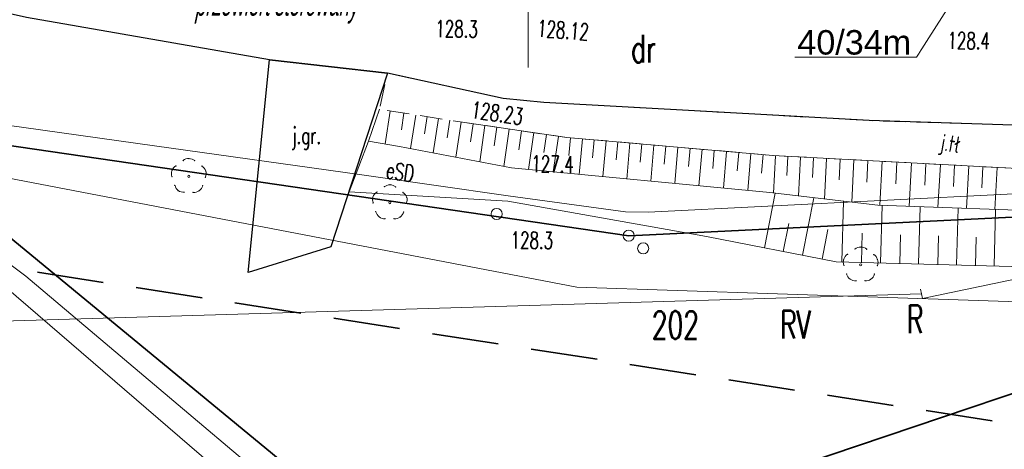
# Model space of a CAD drawing. Header units: metres. Extents: x 6496648 to 6497944, y 5962794 to 5963351.
# Tile 42 of 91: x 6497177 to 6497221, y 5963030 to 5963050. Entities that reach past the tile are written whole.
import ezdxf
from ezdxf import colors
from ezdxf.entities.mleader import LeaderData, LeaderLine
from ezdxf.math import Vec2, Vec3

# ---------------------------------------------------------------- set-up
doc = ezdxf.new("R2010")
doc.units = ezdxf.units.M
doc.header["$MEASUREMENT"] = 0
doc.linetypes.add('L_0_04', pattern=[1.5, 1, -0.5])
doc.layers.get('0').update_dxf_attribs({"color": 8, "linetype": 'CONTINUOUS', "lineweight": 13})
doc.layers.get('DEFPOINTS').update_dxf_attribs({"linetype": 'CONTINUOUS', "lineweight": 0})
for name, color, linetype, lineweight in [('000_INNE__NIEZYDENTYFIKOWANE_', 8, 'CONTINUOUS', 13), ('209_OPIS_KONTURU_KLASYFIKACYJNEGO', 8, 'CONTINUOUS', 13), ('210_OZNACZENIE_UzYTKU', 8, 'CONTINUOUS', 13), ('211_NR_DZIAlKI', 7, 'CONTINUOUS', 25), ('217_GRANICA_KONTURU_KLASYFIKCYJNEGO', 8, 'CONTINUOUS', 13), ('218_GRANICA_UzYTKU', 8, 'CONTINUOUS', 13), ('219_LINIA_GRANICY', 3, 'CONTINUOUS', 35), ('CHODNIK__POWIERZCHNIA_', 8, 'L_0_04', 13), ('CHODNIK__POWIERZCHNIA__ATR17', 8, 'CONTINUOUS', 13), ('drzewo_lisciaste__punkt_', 8, 'CONTINUOUS', 13), ('E_proj_opisy_ośw', 1, 'CONTINUOUS', 13), ('E_proj_osłona r. opis_obw. 200', 166, 'CONTINUOUS', 9), ('JEZDNIA__POWIERZCHNIA_', 8, 'CONTINUOUS', 25), ('JEZDNIA__POWIERZCHNIA__ATR17', 8, 'CONTINUOUS', 13), ('PRZEWoD_ELEKTROENERGETYCZNY__LINIA_', 1, 'CONTINUOUS', 13), ('PRZEWoD_ELEKTROENERGETYCZNY__LINIA__ATR1', 1, 'CONTINUOUS', 13), ('PRZEWoD_KANALIZACYJNY__LINIA_', 36, 'CONTINUOUS', 13), ('PRZEWoD_TELEKOMUNIKACYJNY__LINIA_', 30, 'CONTINUOUS', 13), ('PRZEWoD_WODOCIaGOWY__LINIA_', 5, 'CONTINUOUS', 13), ('PUNKT_WYSOKOsCIOWY_NATURALNY_ATR2', 8, 'CONTINUOUS', 13), ('PUNKT_WYSOKOsCIOWY_SZTUCZNY_ATR2', 8, 'CONTINUOUS', 13), ('siatka', 8, 'CONTINUOUS', 13), ('SKARPA_NIEUMOCNIONA__POWIERZCHNIA_', 8, 'CONTINUOUS', 13), ('slup__punkt_', 8, 'CONTINUOUS', 13), ('ZAKRES', 190, 'L_0_04', 35)]:
    doc.layers.add(name, color=color, linetype=linetype, lineweight=lineweight)
doc.styles.add('Andy', font='arial.ttf', dxfattribs={"height": 2})
doc.styles.get("Standard").update_dxf_attribs({"font": 'simplex.shx'})

# ---------------------------------------------------------------- blocks, each defined once
blk = doc.blocks.new('GRT')
at = {"color": 0, "linetype": 'Continuous', "lineweight": 18}
blk.add_circle((0, 0), 0.5, dxfattribs=at)
blk = doc.blocks.new('_Oblique')
at = {"color": 0, "linetype": 'ByBlock', "lineweight": -2}
blk.add_line((-0.5, -0.5), (0.5, 0.5), dxfattribs=at)

msp = doc.modelspace()

# ---------------------------------------------------------------- linework, layer by layer
at = {"layer": '000_INNE__NIEZYDENTYFIKOWANE_', "flags": 128}
for points in [[(6497193.79, 5963045.54), (6497193.56, 5963044.06)], [(6497194.41, 5963045.45), (6497194.3, 5963044.7)], [(6497194.94, 5963045.36), (6497194.7, 5963043.85)], [(6497195.45, 5963045.29), (6497195.33, 5963044.52)], [(6497195.96, 5963045.21), (6497195.72, 5963043.66)], [(6497196.47, 5963045.13), (6497196.35, 5963044.34)], [(6497196.99, 5963045.04), (6497196.75, 5963043.46)], [(6497197.52, 5963044.97), (6497197.4, 5963044.16)], [(6497198.05, 5963044.89), (6497197.82, 5963043.26)], [(6497198.59, 5963044.81), (6497198.47, 5963043.98)], [(6497199.14, 5963044.73), (6497198.9, 5963043.05)], [(6497199.7, 5963044.65), (6497199.58, 5963043.8)], [(6497200.26, 5963044.57), (6497200.02, 5963042.91)], [(6497200.82, 5963044.48), (6497200.7, 5963043.67)], [(6497201.37, 5963044.4), (6497201.13, 5963042.8)], [(6497201.9, 5963044.34), (6497201.83, 5963043.54)], [(6497202.44, 5963044.29), (6497202.3, 5963042.69)], [(6497202.97, 5963044.24), (6497202.9, 5963043.44)], [(6497203.51, 5963044.2), (6497203.37, 5963042.59)], [(6497204.04, 5963044.15), (6497203.97, 5963043.34)], [(6497204.58, 5963044.1), (6497204.44, 5963042.48)], [(6497205.12, 5963044.06), (6497205.05, 5963043.24)], [(6497205.66, 5963044.01), (6497205.52, 5963042.38)], [(6497206.2, 5963043.96), (6497206.13, 5963043.15)], [(6497206.74, 5963043.91), (6497206.6, 5963042.28)], [(6497207.29, 5963043.87), (6497207.22, 5963043.05)], [(6497207.83, 5963043.82), (6497207.69, 5963042.17)], [(6497208.38, 5963043.77), (6497208.31, 5963042.95)], [(6497208.93, 5963043.72), (6497208.79, 5963042.07)], [(6497209.48, 5963043.67), (6497209.41, 5963042.85)], [(6497210.03, 5963043.63), (6497209.89, 5963041.96)], [(6497210.58, 5963043.58), (6497210.51, 5963042.75)], [(6497211.14, 5963043.53), (6497211.05, 5963041.85)], [(6497211.7, 5963043.5), (6497211.65, 5963042.64)], [(6497212.27, 5963043.47), (6497212.18, 5963041.72)], [(6497212.85, 5963043.44), (6497212.8, 5963042.55)], [(6497213.44, 5963043.41), (6497213.35, 5963041.58)], [(6497214.05, 5963043.38), (6497214, 5963042.44)], [(6497214.67, 5963043.34), (6497214.57, 5963041.44)], [(6497215.3, 5963043.31), (6497215.25, 5963042.34)], [(6497215.94, 5963043.28), (6497215.84, 5963041.3)], [(6497216.6, 5963043.24), (6497216.55, 5963042.26)], [(6497217.26, 5963043.21), (6497217.15, 5963041.25)], [(6497217.91, 5963043.17), (6497217.86, 5963042.2)], [(6497218.56, 5963043.14), (6497218.45, 5963041.2)], [(6497219.2, 5963043.1), (6497219.15, 5963042.14)], [(6497219.84, 5963043.07), (6497219.74, 5963041.16)], [(6497220.48, 5963043.03), (6497220.43, 5963042.09)], [(6497221.12, 5963043), (6497221.01, 5963041.11)], [(6497210.64, 5963039.39), (6497211.12, 5963041.84)], [(6497212.36, 5963039.06), (6497212.86, 5963041.64)], [(6497214.13, 5963038.75), (6497214.2, 5963041.48)], [(6497215.87, 5963038.71), (6497215.94, 5963041.29)], [(6497217.58, 5963038.66), (6497217.65, 5963041.23)], [(6497219.29, 5963038.62), (6497219.36, 5963041.17)], [(6497220.99, 5963038.57), (6497221.05, 5963041.11)], [(6497211.49, 5963039.22), (6497211.74, 5963040.48)], [(6497213.24, 5963038.88), (6497213.5, 5963040.21)], [(6497215.01, 5963038.73), (6497215.04, 5963040.05)], [(6497216.73, 5963038.68), (6497216.76, 5963039.97)], [(6497218.44, 5963038.64), (6497218.47, 5963039.92)], [(6497220.14, 5963038.59), (6497220.17, 5963039.87)]]:
    msp.add_lwpolyline(points, dxfattribs=at)
at = {"layer": '217_GRANICA_KONTURU_KLASYFIKCYJNEGO', "flags": 128}
for points in [[(6497204.53, 5963039.93), (6497170.56, 5963044.87)], [(6497170.56, 5963044.87), (6497195.83, 5963024.07)], [(6497245.24, 5963041.9), (6497204.53, 5963039.93)], [(6497195.83, 5963024.07), (6497245.32, 5963040.75)]]:
    msp.add_lwpolyline(points, dxfattribs=at)
at = {"layer": '218_GRANICA_UzYTKU', "flags": 128}
for points in [[(6497170.56, 5963044.87), (6497204.53, 5963039.93)], [(6497195.83, 5963024.07), (6497170.56, 5963044.87)], [(6497204.53, 5963039.93), (6497245.24, 5963041.9)], [(6497195.83, 5963024.07), (6497245.32, 5963040.75)]]:
    msp.add_lwpolyline(points, dxfattribs=at)
at = {"layer": '219_LINIA_GRANICY', "flags": 128}
for points in [[(6497204.53, 5963039.93), (6497170.56, 5963044.87)], [(6497195.83, 5963024.07), (6497170.56, 5963044.87)], [(6497245.24, 5963041.9), (6497204.53, 5963039.93)], [(6497245.32, 5963040.75), (6497195.83, 5963024.07)]]:
    msp.add_lwpolyline(points, dxfattribs=at)
at = {"layer": 'CHODNIK__POWIERZCHNIA_', "flags": 128}
msp.add_lwpolyline([(6497416.61, 5963090.84), (6497406.21, 5963087.09), (6497383.87, 5963079.12), (6497365.67, 5963072.48), (6497348.08, 5963065.95), (6497341.42, 5963063.65), (6497336.72, 5963061.9), (6497328.2, 5963058.94), (6497320.42, 5963056.12), (6497307.78, 5963052.94), (6497288.44, 5963048.12), (6497270.47, 5963045.21), (6497267.4, 5963044.84), (6497259.42, 5963044.17), (6497252.1, 5963043.54), (6497245.72, 5963043.21), (6497232.8, 5963042.6), (6497224.86, 5963042.8), (6497211.02, 5963043.54), (6497201.74, 5963044.35), (6497197.15, 5963045.02), (6497193.3, 5963045.62), (6497193.66, 5963047.24), (6497198.88, 5963046.11), (6497200.71, 5963045.93), (6497215.35, 5963045.11), (6497237.57, 5963044.4), (6497245.86, 5963044.71), (6497250.99, 5963045.15), (6497270.38, 5963046.97), (6497289.33, 5963050.32), (6497307.6, 5963054.69), (6497322.17, 5963058.51), (6497327.62, 5963060.58), (6497335.93, 5963063.44), (6497340.19, 5963065.02), (6497347.45, 5963067.64), (6497364.96, 5963074.06), (6497383.23, 5963080.72), (6497420.8, 5963094.41)], dxfattribs=at)
at = {"layer": 'drzewo_lisciaste__punkt_'}
for centre in [(6497184.72, 5963042.6), (6497193.77, 5963041.42), (6497214.97, 5963038.62)]:
    msp.add_circle(centre, 0.05, dxfattribs=at)
for centre, radius, start, end in [((6497184.719, 5963042.954), 0.447, 52.307, 125.7822), ((6497184.353, 5963042.722), 0.413, 121.8446, 200.7278), ((6497185.119, 5963042.725), 0.382, 335.3203, 60.0816), ((6497184.438, 5963042.219), 0.326, 184.7322, 282.4373), ((6497184.937, 5963042.301), 0.431, 266.9911, 343.1552), ((6497193.369, 5963041.561), 0.375, 118.9525, 205.1679), ((6497193.779, 5963041.827), 0.393, 48.7599, 131.5359), ((6497194.203, 5963041.559), 0.344, 330.9768, 63.7616), ((6497193.561, 5963041.119), 0.434, 194.6259, 270.2201), ((6497193.985, 5963041.107), 0.421, 267.1512, 345.0564), ((6497214.979, 5963038.983), 0.437, 52.6646, 127.6243), ((6497214.612, 5963038.745), 0.421, 123.2178, 200.7296), ((6497215.296, 5963038.722), 0.458, 341.9507, 53.4959), ((6497214.758, 5963038.339), 0.448, 197.238, 270.6773), ((6497215.213, 5963038.288), 0.389, 263.0335, 346.7123)]:
    msp.add_arc(centre, radius, start, end, dxfattribs=at)
for p in [(6497184.47, 5963043.31), (6497184.73, 5963043.4), (6497184.99, 5963043.3), (6497183.96, 5963042.85), (6497184.14, 5963043.07), (6497185.31, 5963043.06), (6497185.48, 5963042.84), (6497183.97, 5963042.58), (6497185.47, 5963042.56), (6497184.09, 5963042.19), (6497184.24, 5963041.96), (6497184.51, 5963041.88), (6497184.91, 5963041.88), (6497185.18, 5963041.95), (6497185.34, 5963042.18), (6497193.19, 5963041.89), (6497193.52, 5963042.13), (6497193.78, 5963042.22), (6497194.04, 5963042.12), (6497194.36, 5963041.88), (6497193.01, 5963041.67), (6497193.02, 5963041.4), (6497194.52, 5963041.38), (6497194.53, 5963041.66), (6497193.14, 5963041.01), (6497194.39, 5963041), (6497193.29, 5963040.78), (6497193.56, 5963040.7), (6497193.96, 5963040.7), (6497194.23, 5963040.77), (6497214.72, 5963039.33), (6497214.98, 5963039.42), (6497215.24, 5963039.32), (6497214.21, 5963038.87), (6497214.39, 5963039.09), (6497215.56, 5963039.08), (6497215.73, 5963038.86), (6497214.22, 5963038.6), (6497215.72, 5963038.58), (6497214.34, 5963038.21), (6497214.49, 5963037.98), (6497214.76, 5963037.9), (6497215.16, 5963037.9), (6497215.43, 5963037.97), (6497215.59, 5963038.2)]:
    msp.add_point(p, dxfattribs=at)
at = {"layer": 'JEZDNIA__POWIERZCHNIA_', "flags": 128}
for points in [[(6497307.6, 5963054.69), (6497289.33, 5963050.32), (6497270.38, 5963046.97), (6497250.99, 5963045.15), (6497245.86, 5963044.71), (6497237.57, 5963044.4), (6497215.35, 5963045.11), (6497200.71, 5963045.93), (6497198.88, 5963046.11), (6497193.66, 5963047.24), (6497188.36, 5963047.84), (6497177.41, 5963049.74), (6497166.43, 5963052.2), (6497149.52, 5963057.11), (6497145.48, 5963058.34), (6497137.02, 5963060.88), (6497131.49, 5963062.52), (6497115.75, 5963068.44), (6497092.95, 5963077.46), (6497075.74, 5963084.32), (6497062.13, 5963090.14)], [(6497187.39, 5963038.27), (6497188.36, 5963047.84)], [(6497188.36, 5963047.84), (6497193.66, 5963047.24)], [(6497193.66, 5963047.24), (6497191.12, 5963039.43)], [(6497191.12, 5963039.43), (6497187.39, 5963038.27)]]:
    msp.add_lwpolyline(points, dxfattribs=at)
at = {"layer": 'PRZEWoD_ELEKTROENERGETYCZNY__LINIA_', "flags": 128}
msp.add_lwpolyline([(6497252.01, 5963035.84), (6497251.86, 5963035.97), (6497251.33, 5963042.12), (6497242.9, 5963042.88), (6497226.96, 5963042.07), (6497205.41, 5963040.99), (6497204.38, 5963041.01), (6497199.1, 5963041.73), (6497192.41, 5963042.69), (6497183.17, 5963043.98), (6497171.39, 5963045.63), (6497169.28, 5963046.44), (6497155.39, 5963051.52), (6497145.43, 5963054.87)], dxfattribs=at)
at = {"layer": 'PRZEWoD_KANALIZACYJNY__LINIA_', "flags": 128}
msp.add_lwpolyline([(6497242.89, 5962995.59), (6497237.06, 5962995.11), (6497229.8, 5962996.03), (6497222.52, 5962998.61), (6497217.69, 5963002.2), (6497193.53, 5963022.93), (6497176.51, 5963037.58), (6497165.86, 5963045.88), (6497161.57, 5963050.12), (6497161.07, 5963050.78), (6497141.9, 5963057.15), (6497127.09, 5963061.96), (6497115.01, 5963065.87), (6497082.81, 5963079.21), (6497039.28, 5963096.48)], dxfattribs=at)
at = {"layer": 'PRZEWoD_TELEKOMUNIKACYJNY__LINIA_', "flags": 128}
msp.add_lwpolyline([(6496774.9, 5963201.17), (6496800.16, 5963191.52), (6496821.21, 5963183.45), (6496844.18, 5963174.49), (6496883.32, 5963159.12), (6496886.75, 5963159.1), (6496905.28, 5963150.99), (6497034.08, 5963099.85), (6497081.01, 5963081.42), (6497114.42, 5963068.68), (6497140.82, 5963058.78), (6497145.99, 5963055.02), (6497153.66, 5963050.85), (6497172.46, 5963043.32), (6497202.19, 5963037.61), (6497238.33, 5963036.41), (6497238.76, 5963032.02), (6497245.27, 5963032.35), (6497261.71, 5963034.62), (6497300.12, 5963040.13)], dxfattribs=at)
at = {"layer": 'PRZEWoD_WODOCIaGOWY__LINIA_', "flags": 128}
msp.add_lwpolyline([(6497030.39, 5963101.05), (6497083.14, 5963080.09), (6497115.25, 5963066.66), (6497127.21, 5963062.69), (6497142.2, 5963057.92), (6497161.35, 5963051.48), (6497162.19, 5963050.87), (6497166.75, 5963046.04), (6497177.38, 5963038.11), (6497194.48, 5963023.68), (6497218.23, 5963002.93), (6497223.04, 5962999.58), (6497230.06, 5962996.85), (6497237.06, 5962996.03), (6497244.36, 5962996.55)], dxfattribs=at)
at = {"layer": 'siatka', "flags": 128}
msp.add_lwpolyline([(6497200, 5963047.5), (6497200, 5963052.5)], dxfattribs=at)
at = {"layer": 'SKARPA_NIEUMOCNIONA__POWIERZCHNIA_', "flags": 128}
for points in [[(6497197.15, 5963045.02), (6497201.74, 5963044.35), (6497211.02, 5963043.54), (6497224.86, 5963042.8), (6497232.8, 5963042.6), (6497245.58, 5963043.2), (6497252.1, 5963043.54), (6497267.4, 5963044.84), (6497270.47, 5963045.21), (6497288.44, 5963048.12), (6497307.78, 5963052.94)], [(6497300.09, 5963049.14), (6497288.6, 5963046.26), (6497267.53, 5963043.48), (6497251.67, 5963041.85), (6497249.52, 5963041.71), (6497246.04, 5963041.43), (6497241.93, 5963041.29), (6497232.47, 5963040.71), (6497215.75, 5963041.3), (6497210.88, 5963041.87), (6497199.25, 5963042.98), (6497194.2, 5963043.95), (6497192.81, 5963044.19), (6497193.3, 5963045.62)], [(6497246.04, 5963041.43), (6497245.22, 5963037.92), (6497243.6, 5963037.89), (6497238.71, 5963038.1), (6497213.87, 5963038.76), (6497208.03, 5963039.9), (6497199.09, 5963041.49), (6497191.94, 5963041.9), (6497192.81, 5963044.19), (6497194.2, 5963043.95), (6497199.25, 5963042.98), (6497210.88, 5963041.87), (6497215.75, 5963041.3), (6497232.47, 5963040.71), (6497241.93, 5963041.29)]]:
    msp.add_lwpolyline(points, dxfattribs=at)
at = {"layer": 'slup__punkt_'}
for centre in [(6497198.58, 5963040.91), (6497205.18, 5963039.36)]:
    msp.add_circle(centre, 0.25, dxfattribs=at)
at = {"layer": 'ZAKRES', "ltscale": 3, "flags": 128}
msp.add_lwpolyline([(6497692.5, 5963219.5), (6497716, 5963186.5), (6497672.2, 5963172.1), (6497502, 5963111.8), (6497349, 5963052), (6497312.6, 5963038.4), (6497228.6, 5963030.4), (6497133.5, 5963045.2), (6496948.4, 5963119.5), (6496936.6, 5963083.2), (6496927.9, 5963075.7), (6496873, 5963095.9), (6496849.7, 5963104.2), (6496824.8, 5963105.1), (6496784.8, 5963107.4), (6496786.6, 5963174.3), (6496788.5, 5963184), (6496695.2, 5963217.9), (6496711.8, 5963253.1), (6496961, 5963151.5), (6497143.1, 5963082.8), (6497228.1, 5963066.8), (6497302.3, 5963072), (6497492.1, 5963142.6)], close=True, dxfattribs=at)

# ---------------------------------------------------------------- block references
at = {"xscale": 0.5, "yscale": 0.5, "zscale": 0.5}
msp.add_blockref('GRT', (6497204.53, 5963039.93), dxfattribs=at)

# ---------------------------------------------------------------- texts
at = {"layer": '209_OPIS_KONTURU_KLASYFIKACYJNEGO', "width": 0.66}
msp.add_text('RV', height=1.25, dxfattribs=at).set_placement((6497211.34, 5963035.31))
at = {"layer": '210_OZNACZENIE_UzYTKU', "width": 0.66}
for s, p in [('dr', (6497204.63, 5963047.72)), ('R', (6497217.05, 5963035.55))]:
    msp.add_text(s, height=1.25, dxfattribs=at).set_placement(p)
at = {"layer": '211_NR_DZIAlKI', "width": 0.66}
msp.add_text('202', height=1.25, dxfattribs=at).set_placement((6497205.57, 5963035.29))
at = {"layer": 'CHODNIK__POWIERZCHNIA__ATR17', "width": 0.7}
msp.add_text('j.tł', height=0.75, rotation=-10.1, dxfattribs=at).set_placement((6497218.55, 5963043.78))
at = {"layer": 'JEZDNIA__POWIERZCHNIA__ATR17', "width": 0.66}
msp.add_text('j.gr.', height=0.75, dxfattribs=at).set_placement((6497189.36, 5963044.06))
at = {"layer": 'PRZEWoD_ELEKTROENERGETYCZNY__LINIA__ATR1', "width": 0.66}
msp.add_text('eSD', height=0.75, rotation=351.8, dxfattribs=at).set_placement((6497193.57, 5963042.52))
at = {"layer": 'PUNKT_WYSOKOsCIOWY_NATURALNY_ATR2', "width": 0.66}
for s, rotation, p in [('128.3', 359.3, (6497195.82, 5963048.87)), ('128.4', 359.2, (6497218.88, 5963048.34)), ('127.4', 359.2, (6497200.14, 5963042.79)), ('128.3', 359.3, (6497199.21, 5963039.36))]:
    msp.add_text(s, height=0.75, rotation=rotation, dxfattribs=at).set_placement(p)
at = {"layer": 'PUNKT_WYSOKOsCIOWY_SZTUCZNY_ATR2', "width": 0.66}
for s, rotation, p in [('128.12', 355.7, (6497200.38, 5963048.89)), ('128.23', 351.7, (6497197.4, 5963045.24))]:
    msp.add_text(s, height=0.75, rotation=rotation, dxfattribs=at).set_placement(p)

# ---------------------------------------------------------------- next in the draw order: leaders
at = {"layer": 'E_proj_opisy_ośw', "lineweight": 13}
ml = msp.add_multileader_mtext('Standard', dxfattribs=at)
ml.set_content('{\\H1.1x;40/34m} ', color=256, style='Andy')
ml.set_leader_properties(color=256, linetype='CONTINUOUS', lineweight=-1)
ml.set_arrow_properties(name='OBLIQUE')
ml.build(insert=Vec2(0, 0))
ml.multileader.update_dxf_attribs({"has_dogleg": 0, "text_left_attachment_type": 6, "text_right_attachment_type": 6, "dogleg_length": 0.36, "arrow_head_size": 0.75})
ctx = ml.context
ctx.base_point, ctx.char_height, ctx.arrow_head_size, ctx.landing_gap_size, ctx.plane_origin = Vec3(6497211.879, 5963047.96), 1, 0.75, 0.3, Vec3(6497242.353, 5963032.124)
ctx.left_attachment, ctx.right_attachment, ctx.text_align_type = 6, 6, 1
notes = []
notes.append((ctx, [(0, (1, 1, 0), (6497217.846, 5963047.96), (-1, 0), 0.36, [(0, [(6497220.288, 5963052.356)], 0, [])])]))
ctx.mtext.insert, ctx.mtext.alignment, ctx.mtext.line_spacing_factor, ctx.mtext.line_spacing_style = Vec3(6497214.683, 5963049.18), 2, 0.9, 2
ctx.mtext.has_bg_fill, ctx.mtext.bg_color, ctx.mtext.bg_scale_factor, ctx.mtext.bg_transparency, ctx.mtext.use_window_bg_color = 1, -1073741824, 1.2, 0, 1
at = {"layer": 'E_proj_osłona r. opis_obw. 200', "linetype": 'Continuous', "lineweight": 13}
ml = msp.add_multileader_mtext('Standard', dxfattribs=at)
ml.set_content('{\\fArial Narrow|b0|i0|c238|p34;\\H0.92308x;\\Q12;\\W0.6;HDPE75 -16m\\Pprzewiert sterowany\\fArial|b0|i0|c238|p34;\\H1.0833x; }', color=256, style='Andy')
ml.set_leader_properties(color=256, linetype='CONTINUOUS', lineweight=-1)
ml.build(insert=Vec2(0, 0))
ml.multileader.update_dxf_attribs({"has_dogleg": 0, "text_left_attachment_type": 6, "text_right_attachment_type": 6, "dogleg_length": 0.36, "arrow_head_size": 0.75})
ctx = ml.context
ctx.base_point, ctx.char_height, ctx.arrow_head_size, ctx.landing_gap_size, ctx.plane_origin = Vec3(6497184.67, 5963051.178), 1.3, 0.75, 0.2, Vec3(6497190.439, 5963040.607)
ctx.left_attachment, ctx.right_attachment, ctx.text_align_type = 6, 6, 1
notes.append((ctx, [(0, (1, 1, 0), (6497184.31, 5963051.178), (1, 0), 0.36, [(0, [(6497181.53, 5963056.398)], 0, [])])]))
ctx.mtext.insert, ctx.mtext.alignment, ctx.mtext.line_spacing_factor, ctx.mtext.line_spacing_style = Vec3(6497188.661, 5963052.83), 2, 0.9, 2
ctx.mtext.has_bg_fill, ctx.mtext.bg_color, ctx.mtext.bg_scale_factor, ctx.mtext.bg_transparency, ctx.mtext.use_window_bg_color = 1, -1073741824, 1, 0, 1
for ctx, leaders in notes:
    for number, flags, end, landing, length, lines in leaders:
        leader = LeaderData()
        leader.index, (leader.has_last_leader_line, leader.has_dogleg_vector, leader.attachment_direction) = number, flags
        leader.last_leader_point, leader.dogleg_vector, leader.dogleg_length = Vec3(end), Vec3(landing), length
        for number, points, colour, breaks in lines:
            line = LeaderLine()
            line.index, line.vertices, line.color, line.breaks = number, Vec3.list(points), colors.encode_raw_color(colour), breaks
            leader.lines.append(line)
        ctx.leaders.append(leader)

# ---------------------------------------------------------------- next in the draw order: linework, layer by layer
at = {"layer": 'DEFPOINTS', "linetype": 'Continuous'}
msp.add_lwpolyline([(6497313.82, 5963064.178), (6497266.736, 5963047.355), (6497266.539, 5963047.9), (6497266.736, 5963047.355), (6497217.752, 5963037.108), (6497217.665, 5963037.525), (6497217.709, 5963037.317), (6497167.731, 5963035.835), (6497167.797, 5963036.855), (6497167.731, 5963035.835), (6497118.276, 5963043.202), (6497118.46, 5963044.078), (6497118.276, 5963043.202), (6497070.793, 5963058.866), (6497071.024, 5963059.296), (6497070.793, 5963058.866), (6497024.401, 5963077.514)], dxfattribs=at)

doc.saveas('drawing.dxf')
